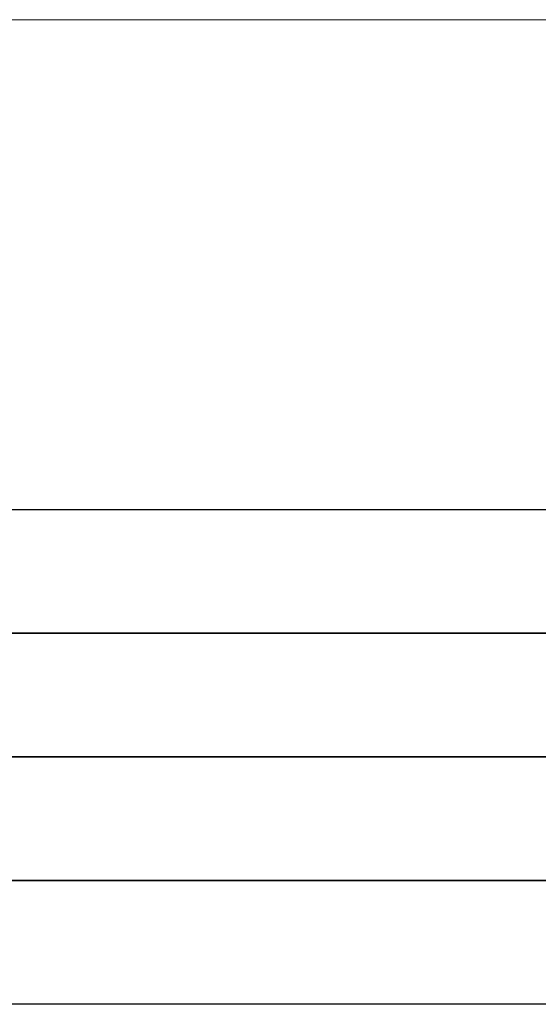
# Model space of a CAD drawing. Header units: millimetres. Extents: x -249865 to 125158, y -30755 to 173378.
# Tile 5 of 34: x -216346 to -199586, y 141547 to 173378. Entities that reach past the tile are written whole.
import ezdxf

# ---------------------------------------------------------------- set-up
doc = ezdxf.new("R2010")
doc.units = ezdxf.units.MM
doc.layers.add('A-XREF-MIMARI-2$0$M_NOTE', color=8, linetype='Continuous', lineweight=5)

msp = doc.modelspace()

# ---------------------------------------------------------------- linework, layer by layer
at = {"color": 7}
for points in [[(-235765, 157547), (-122132, 157547), (-122132, 153547), (-235765, 153547)], [(-235765, 153547), (-122132, 153547), (-122132, 149547), (-235765, 149547)], [(-235765, 149547), (-122132, 149547), (-122132, 145547), (-235765, 145547)], [(-235765, 145547), (-122132, 145547), (-122132, 141547), (-235765, 141547)]]:
    msp.add_lwpolyline(points, close=True, dxfattribs=at)
at = {"layer": 'A-XREF-MIMARI-2$0$M_NOTE', "color": 7}
msp.add_lwpolyline([(-249865, 89278), (120135, 89278), (120135, 173378), (-249865, 173378)], close=True, dxfattribs=at)

doc.saveas('drawing.dxf')
